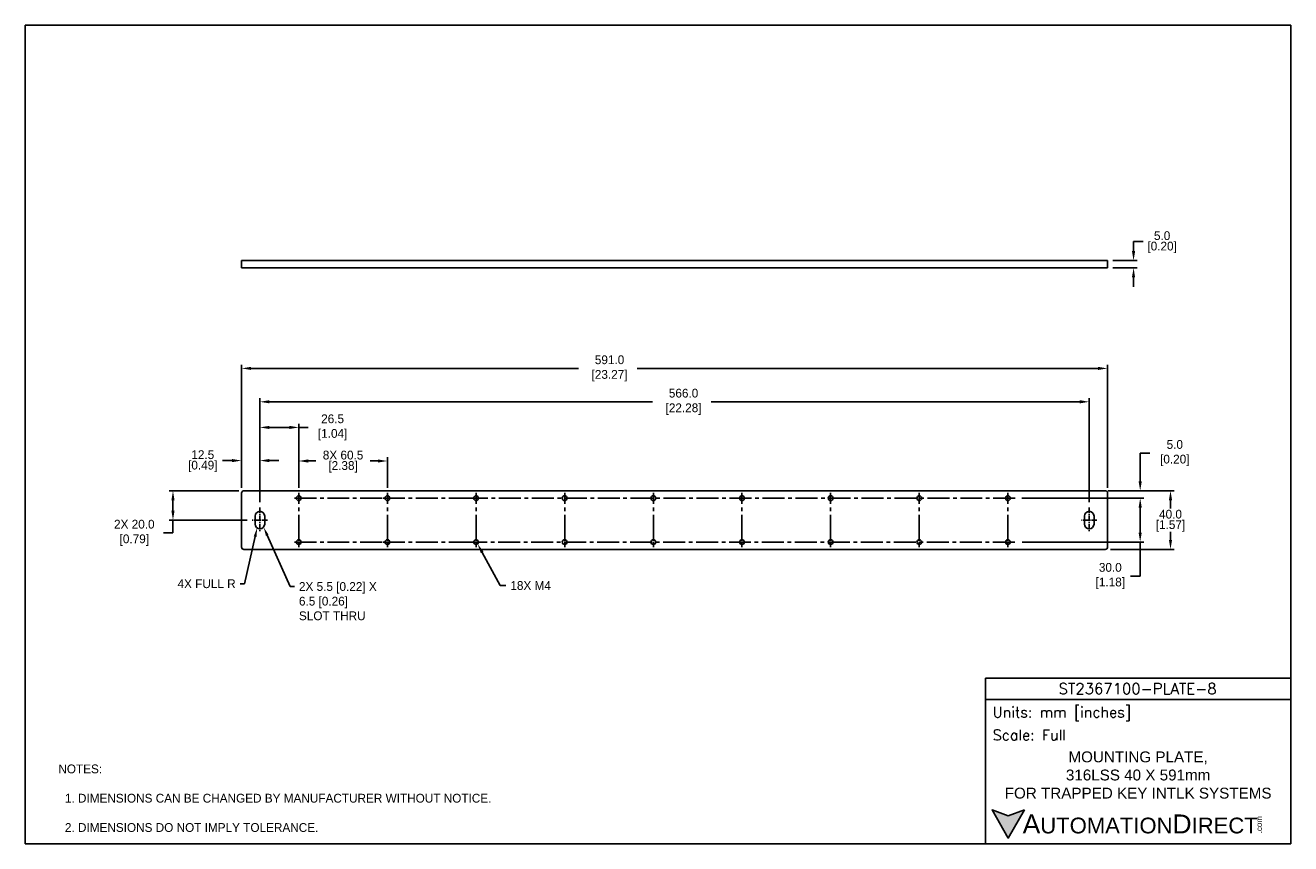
# Model space of a CAD drawing. Header units: inches. Extents: x 0 to 864, y 0 to 559.
import ezdxf
from ezdxf import colors
from ezdxf.entities.mleader import LeaderData, LeaderLine
from ezdxf.math import Vec2, Vec3

# ---------------------------------------------------------------- set-up
doc = ezdxf.new("R2010")
doc.units = ezdxf.units.IN
doc.header["$LTSCALE"] = 10
doc.header["$MEASUREMENT"] = 0
doc.linetypes.add('CENTER2', pattern=[1.125, 0.75, -0.125, 0.125, -0.125])
for name, color, linetype in [('CENTERLINE', 40, 'CENTER2'), ('DIMENSIONS', 140, 'Continuous'), ('TEXT', 140, 'Continuous')]:
    doc.layers.add(name, color=color, linetype=linetype)
doc.styles.add('ROMANS', font='romans.shx')
doc.styles.add('型式1', font='txt')
doc.dimstyles.get("Standard").update_dxf_attribs({"dimtxt": 6, "dimasz": 6.5, "dimexe": 2.5, "dimexo": 3.5, "dimgap": 1, "dimtad": 0, "dimtih": 1, "dimtoh": 1, "dimdec": 1, "dimzin": 0, "dimdsep": 46, "dimtxsty": 'Standard', "dimcen": 0, "dimadec": 0, "dimazin": 0, "dimtfac": 1, "dimtdec": 1, "dimtofl": 0, "dimtmove": 0, "dimatfit": 3, "dimfxl": 1, "dimtolj": 1, "dimtzin": 0, "dimarcsym": 0})

# ---------------------------------------------------------------- blocks, each defined once
blk = doc.blocks.new('*D20')
at = {"layer": 'DEFPOINTS', "color": 0, "transparency": 16777216}
for p in [(149.21, 240.96), (100.78, 220.96), (154.92, 220.96)]:
    blk.add_point(p, dxfattribs=at)
at = {"layer": 'DIMENSIONS', "color": 0, "lineweight": -2, "transparency": 16777216}
for p, q in [((145.71, 240.96), (98.28, 240.96)), ((100.78, 234.46), (100.78, 227.46)), ((151.42, 220.96), (98.28, 220.96)), ((100.78, 220.96), (100.78, 212.26)), ((100.78, 212.26), (94.28, 212.26))]:
    blk.add_line(p, q, dxfattribs=at)
at = {"layer": 'DIMENSIONS', "color": 0, "transparency": 16777216}
for points in [[(99.7, 234.46), (101.86, 234.46), (100.78, 240.96)], [(99.7, 227.46), (101.86, 227.46), (100.78, 220.96)]]:
    blk.add_solid(points, dxfattribs=at)
at = {"layer": 'DIMENSIONS', "color": 0, "transparency": 16777216, "insert": (73.28, 212.26), "char_height": 6, "attachment_point": 5}
blk.add_mtext('\\A1; 2X 20.0\\P [0.79]', dxfattribs=at)
blk = doc.blocks.new('*D21')
at = {"layer": 'DEFPOINTS', "color": 0, "transparency": 16777216}
for p in [(147.62, 261.59), (147.62, 239.38), (160.12, 229.62)]:
    blk.add_point(p, dxfattribs=at)
at = {"layer": 'DIMENSIONS', "color": 0, "lineweight": -2, "transparency": 16777216}
for p, q in [((141.12, 261.59), (134.62, 261.59)), ((147.62, 242.88), (147.62, 264.09)), ((160.12, 233.12), (160.12, 264.09)), ((166.62, 261.59), (173.12, 261.59))]:
    blk.add_line(p, q, dxfattribs=at)
at = {"layer": 'DIMENSIONS', "color": 0, "transparency": 16777216}
for points in [[(141.12, 262.67), (141.12, 260.5), (147.62, 261.59)], [(166.62, 262.67), (166.62, 260.5), (160.12, 261.59)]]:
    blk.add_solid(points, dxfattribs=at)
at = {"layer": 'DIMENSIONS', "color": 0, "transparency": 16777216, "char_height": 6, "attachment_point": 5}
for s, insert in [('\\A1;12.5', (121.12, 265.59)), ('\\A1;[0.49]', (121.12, 257.59))]:
    blk.add_mtext(s, dxfattribs=dict(at, insert=insert))
blk = doc.blocks.new('*D22')
at = {"layer": 'DEFPOINTS', "color": 0, "transparency": 16777216}
for p in [(247.12, 261.31), (186.62, 239.52), (247.12, 239.52)]:
    blk.add_point(p, dxfattribs=at)
at = {"layer": 'DIMENSIONS', "color": 0, "lineweight": -2, "transparency": 16777216}
for p, q in [((186.62, 243.02), (186.62, 263.81)), ((193.12, 261.31), (198.37, 261.31)), ((240.62, 261.31), (235.37, 261.31)), ((247.12, 243.02), (247.12, 263.81))]:
    blk.add_line(p, q, dxfattribs=at)
at = {"layer": 'DIMENSIONS', "color": 0, "transparency": 16777216}
for points in [[(193.12, 262.39), (193.12, 260.23), (186.62, 261.31)], [(240.62, 262.39), (240.62, 260.23), (247.12, 261.31)]]:
    blk.add_solid(points, dxfattribs=at)
at = {"layer": 'DIMENSIONS', "color": 0, "transparency": 16777216, "char_height": 6, "attachment_point": 5}
for s, insert in [('\\A1;8X 60.5', (216.87, 265.31)), ('\\A1;[2.38]', (216.87, 257.31))]:
    blk.add_mtext(s, dxfattribs=dict(at, insert=insert))
blk = doc.blocks.new('*D23')
at = {"layer": 'DEFPOINTS', "color": 0, "transparency": 16777216}
for p in [(186.62, 284.23), (186.62, 239.52), (160.12, 229.62)]:
    blk.add_point(p, dxfattribs=at)
at = {"layer": 'DIMENSIONS', "color": 0, "lineweight": -2, "transparency": 16777216}
for p, q in [((160.12, 233.12), (160.12, 286.73)), ((186.62, 243.02), (186.62, 286.73)), ((166.62, 284.23), (180.12, 284.23)), ((186.62, 284.23), (193.12, 284.23))]:
    blk.add_line(p, q, dxfattribs=at)
at = {"layer": 'DIMENSIONS', "color": 0, "transparency": 16777216}
for points in [[(166.62, 285.31), (166.62, 283.14), (160.12, 284.23)], [(180.12, 285.31), (180.12, 283.14), (186.62, 284.23)]]:
    blk.add_solid(points, dxfattribs=at)
at = {"layer": 'DIMENSIONS', "color": 0, "transparency": 16777216, "insert": (208.62, 284.23), "char_height": 6, "attachment_point": 5}
blk.add_mtext('\\A1; 26.5\\P [1.04]', dxfattribs=at)
blk = doc.blocks.new('*D24')
at = {"layer": 'DEFPOINTS', "color": 0, "transparency": 16777216}
for p in [(738.62, 324.53), (147.62, 239.38), (738.62, 239.38)]:
    blk.add_point(p, dxfattribs=at)
at = {"layer": 'DIMENSIONS', "color": 0, "lineweight": -2, "transparency": 16777216}
for p, q in [((147.62, 242.88), (147.62, 327.03)), ((154.12, 324.53), (377.62, 324.53)), ((732.12, 324.53), (417.62, 324.53)), ((738.62, 242.88), (738.62, 327.03))]:
    blk.add_line(p, q, dxfattribs=at)
at = {"layer": 'DIMENSIONS', "color": 0, "transparency": 16777216}
for points in [[(154.12, 325.61), (154.12, 323.45), (147.62, 324.53)], [(732.12, 325.61), (732.12, 323.45), (738.62, 324.53)]]:
    blk.add_solid(points, dxfattribs=at)
at = {"layer": 'DIMENSIONS', "color": 0, "transparency": 16777216, "insert": (397.62, 324.53), "char_height": 6, "attachment_point": 5}
blk.add_mtext('\\A1; 591.0\\P [23.27]', dxfattribs=at)
blk = doc.blocks.new('*D25')
at = {"layer": 'DEFPOINTS', "color": 0, "transparency": 16777216}
for p in [(726.12, 301.73), (160.12, 229.62), (726.12, 229.62)]:
    blk.add_point(p, dxfattribs=at)
at = {"layer": 'DIMENSIONS', "color": 0, "lineweight": -2, "transparency": 16777216}
for p, q in [((160.12, 233.12), (160.12, 304.23)), ((726.12, 233.12), (726.12, 304.23)), ((166.62, 301.73), (428.13, 301.73)), ((719.62, 301.73), (468.13, 301.73))]:
    blk.add_line(p, q, dxfattribs=at)
at = {"layer": 'DIMENSIONS', "color": 0, "transparency": 16777216}
for points in [[(166.62, 302.82), (166.62, 300.65), (160.12, 301.73)], [(719.62, 302.82), (719.62, 300.65), (726.12, 301.73)]]:
    blk.add_solid(points, dxfattribs=at)
at = {"layer": 'DIMENSIONS', "color": 0, "transparency": 16777216, "insert": (448.13, 301.73), "char_height": 6, "attachment_point": 5}
blk.add_mtext('\\A1; 566.0\\P [22.28]', dxfattribs=at)
blk = doc.blocks.new('*D26')
at = {"layer": 'DEFPOINTS', "color": 0, "transparency": 16777216}
for p in [(738.62, 398.15), (756.36, 398.15), (738.62, 393.19)]:
    blk.add_point(p, dxfattribs=at)
at = {"layer": 'DIMENSIONS', "color": 0, "lineweight": -2, "transparency": 16777216}
for p, q in [((756.36, 404.65), (756.36, 411.15)), ((756.36, 411.15), (762.86, 411.15)), ((742.12, 398.15), (758.86, 398.15)), ((742.12, 393.19), (758.86, 393.19)), ((756.36, 386.69), (756.36, 380.19))]:
    blk.add_line(p, q, dxfattribs=at)
at = {"layer": 'DIMENSIONS', "color": 0, "transparency": 16777216}
for points in [[(755.27, 404.65), (757.44, 404.65), (756.36, 398.15)], [(755.27, 386.69), (757.44, 386.69), (756.36, 393.19)]]:
    blk.add_solid(points, dxfattribs=at)
at = {"layer": 'DIMENSIONS', "color": 0, "transparency": 16777216, "char_height": 6, "attachment_point": 5}
for s, insert in [('\\A1;5.0', (775.86, 415.15)), ('\\A1;[0.20]', (775.86, 407.15))]:
    blk.add_mtext(s, dxfattribs=dict(at, insert=insert))
blk = doc.blocks.new('*D27')
at = {"layer": 'DEFPOINTS', "color": 0, "transparency": 16777216}
for p in [(735.41, 240.96), (737.04, 200.96), (781.57, 200.96)]:
    blk.add_point(p, dxfattribs=at)
at = {"layer": 'DIMENSIONS', "color": 0, "lineweight": -2, "transparency": 16777216}
for p, q in [((738.91, 240.96), (784.07, 240.96)), ((781.57, 234.46), (781.57, 228.96)), ((781.57, 207.46), (781.57, 212.96)), ((740.54, 200.96), (784.07, 200.96))]:
    blk.add_line(p, q, dxfattribs=at)
at = {"layer": 'DIMENSIONS', "color": 0, "transparency": 16777216}
for points in [[(780.48, 234.46), (782.65, 234.46), (781.57, 240.96)], [(780.48, 207.46), (782.65, 207.46), (781.57, 200.96)]]:
    blk.add_solid(points, dxfattribs=at)
at = {"layer": 'DIMENSIONS', "color": 0, "transparency": 16777216, "char_height": 6, "attachment_point": 5}
for s, insert in [('\\A1;40.0', (781.57, 224.96)), ('\\A1;[1.57]', (781.57, 216.96))]:
    blk.add_mtext(s, dxfattribs=dict(at, insert=insert))
blk = doc.blocks.new('*D28')
at = {"layer": 'DEFPOINTS', "color": 0, "transparency": 16777216}
for p in [(676.66, 235.96), (737.04, 240.96), (760.88, 240.96)]:
    blk.add_point(p, dxfattribs=at)
at = {"layer": 'DIMENSIONS', "color": 0, "lineweight": -2, "transparency": 16777216}
for p, q in [((760.88, 247.46), (760.88, 266.69)), ((760.88, 266.69), (767.38, 266.69)), ((680.16, 235.96), (763.38, 235.96)), ((740.54, 240.96), (763.38, 240.96)), ((760.88, 229.46), (760.88, 222.96))]:
    blk.add_line(p, q, dxfattribs=at)
at = {"layer": 'DIMENSIONS', "color": 0, "transparency": 16777216}
for points in [[(759.8, 247.46), (761.96, 247.46), (760.88, 240.96)], [(759.8, 229.46), (761.96, 229.46), (760.88, 235.96)]]:
    blk.add_solid(points, dxfattribs=at)
at = {"layer": 'DIMENSIONS', "color": 0, "transparency": 16777216, "insert": (783.38, 266.69), "char_height": 6, "attachment_point": 5}
blk.add_mtext('\\A1; 5.0\\P [0.20]', dxfattribs=at)
blk = doc.blocks.new('*D29')
at = {"layer": 'DEFPOINTS', "color": 0, "transparency": 16777216}
for p in [(676.66, 235.96), (676.74, 205.96), (760.88, 205.96)]:
    blk.add_point(p, dxfattribs=at)
at = {"layer": 'DIMENSIONS', "color": 0, "lineweight": -2, "transparency": 16777216}
for p, q in [((680.16, 235.96), (763.38, 235.96)), ((760.88, 229.46), (760.88, 212.46)), ((680.24, 205.96), (763.38, 205.96)), ((760.88, 205.96), (760.88, 182.78)), ((760.88, 182.78), (754.38, 182.78))]:
    blk.add_line(p, q, dxfattribs=at)
at = {"layer": 'DIMENSIONS', "color": 0, "transparency": 16777216}
for points in [[(759.8, 229.46), (761.96, 229.46), (760.88, 235.96)], [(759.8, 212.46), (761.96, 212.46), (760.88, 205.96)]]:
    blk.add_solid(points, dxfattribs=at)
at = {"layer": 'DIMENSIONS', "color": 0, "transparency": 16777216, "insert": (739.38, 182.78), "char_height": 6, "attachment_point": 5}
blk.add_mtext('\\A1; 30.0\\P [1.18]', dxfattribs=at)

msp = doc.modelspace()

# ---------------------------------------------------------------- hatches: boundary and pattern name
at = {"layer": 'TEXT'}
msp.add_hatch(color=256, dxfattribs=at).paths.add_polyline_path([(681.96, 23.02), (670.87, 18.98), (659.78, 23.02), (670.87, 3.82)])

# ---------------------------------------------------------------- linework, layer by layer
for p, q in [((147.62, 393.19), (147.62, 398.15)), ((149.21, 398.15), (147.62, 398.15)), ((737.04, 398.15), (149.21, 398.15)), ((738.62, 398.15), (737.04, 398.15)), ((738.62, 393.19), (738.62, 398.15)), ((149.21, 393.19), (147.62, 393.19)), ((737.04, 393.19), (149.21, 393.19)), ((738.62, 393.19), (737.04, 393.19)), ((147.62, 239.38), (147.62, 202.55)), ((737.04, 240.96), (149.21, 240.96)), ((738.62, 202.55), (738.62, 239.38)), ((156.87, 223.71), (156.87, 218.21)), ((163.37, 218.21), (163.37, 223.71)), ((722.87, 223.71), (722.87, 218.21)), ((729.37, 218.21), (729.37, 223.71)), ((149.21, 200.96), (737.04, 200.96))]:
    msp.add_line(p, q)
for centre in [(186.62, 235.96), (247.12, 235.96), (307.62, 235.96), (368.12, 235.96), (428.62, 235.96), (489.12, 235.96), (549.62, 235.96), (610.12, 235.96), (670.62, 235.96), (186.62, 205.96), (247.12, 205.96), (307.62, 205.96), (368.12, 205.96), (428.62, 205.96), (489.12, 205.96), (549.62, 205.96), (610.12, 205.96), (670.62, 205.96)]:
    msp.add_circle(centre, 1.65)
for centre, radius, start, end in [((149.21, 239.38), 1.59, 90, 180), ((737.04, 239.38), 1.59, 0, 90), ((160.12, 223.71), 3.25, 0, 180), ((726.12, 223.71), 3.25, 0, 180), ((160.12, 218.21), 3.25, 180, 0), ((726.12, 218.21), 3.25, 180, 0), ((149.21, 202.55), 1.59, 180, 270), ((737.04, 202.55), 1.59, 270, 0)]:
    msp.add_arc(centre, radius, start, end)
at = {"layer": 'CENTERLINE', "ltscale": 2}
for p, q in [((243.63, 235.96), (183.13, 235.96)), ((186.62, 209.52), (186.62, 239.52)), ((304.13, 235.96), (243.63, 235.96)), ((247.12, 209.52), (247.12, 239.52)), ((675.64, 235.96), (303.69, 235.96)), ((307.62, 209.52), (307.62, 239.52)), ((368.12, 209.52), (368.12, 239.52)), ((428.62, 209.52), (428.62, 239.52)), ((489.12, 209.52), (489.12, 239.52)), ((549.62, 209.52), (549.62, 239.52)), ((610.12, 209.52), (610.12, 239.52)), ((670.62, 209.52), (670.62, 239.52)), ((243.63, 205.96), (183.13, 205.96)), ((304.13, 205.96), (243.63, 205.96)), ((675.26, 205.96), (303.9, 205.96))]:
    msp.add_line(p, q, dxfattribs=at)
at = {"layer": 'CENTERLINE', "ltscale": 0.5}
for p, q in [((160.12, 229.62), (160.12, 212.79)), ((726.12, 229.62), (726.12, 212.79)), ((165.33, 220.96), (154.92, 220.96)), ((731.32, 220.96), (720.92, 220.96)), ((186.62, 202.4), (186.62, 209.52)), ((247.12, 202.4), (247.12, 209.52)), ((307.62, 202.4), (307.62, 209.52)), ((368.12, 202.4), (368.12, 209.52)), ((428.62, 202.4), (428.62, 209.52)), ((489.12, 202.4), (489.12, 209.52)), ((549.62, 202.4), (549.62, 209.52)), ((610.12, 202.4), (610.12, 209.52)), ((670.62, 202.4), (670.62, 209.52))]:
    msp.add_line(p, q, dxfattribs=at)
at = {"layer": 'DEFPOINTS'}
msp.add_lwpolyline([(0, 0), (863.6, 0), (863.6, 558.8), (0, 558.8)], close=True, dxfattribs=at)
at = {"layer": 'TEXT'}
msp.add_line((655.33, 98.56), (863.6, 98.56), dxfattribs=at)
for points in [[(655.33, 0), (655.33, 112.92), (863.6, 112.92), (863.6, 0)], [(681.96, 23.02), (670.87, 3.82), (659.78, 23.02), (670.87, 18.98)]]:
    msp.add_lwpolyline(points, close=True, dxfattribs=at)

# ---------------------------------------------------------------- texts
at = {"layer": 'DIMENSIONS', "char_height": 3.5}
for insert, attachment_point in [((98.61, 112.42), 6), ((130.2, 112.22), 4)]:
    msp.add_mtext('\\A1;', dxfattribs=dict(at, insert=insert, attachment_point=attachment_point))
at = {"layer": 'TEXT'}
for s, insert, char_height, width, attachment_point, style in [('ST2367100-PLATE-8', (759.14, 105.84), 7.4245, 139.7542, 5, 'ROMANS'), (' Units: mm [inches]', (655.33, 88.58), 7.1781, 208.2697, 4, 'ROMANS'), (' Scale: Full', (655.33, 74.22), 7.1781, 208.2697, 4, 'ROMANS'), ('{\\fArial|b0|i0|c0|p34;     \\H1.2x;A\\H0.8333x;UTOMATION\\H1.2x;D\\H0.8333x;IRECT}', (659.78, 13.42), 10.7671, 182.3913, 4, '型式1')]:
    msp.add_mtext(s, dxfattribs=dict(at, insert=insert, char_height=char_height, width=width, attachment_point=attachment_point, style=style))
at = {"layer": 'TEXT', "insert": (759.47, 46.86), "char_height": 7.4245, "width": 213.9295, "attachment_point": 5}
msp.add_mtext('{\\fArial|b0|i0|c0|p34;MOUNTING PLATE,\\P316LSS 40 X 591mm \\PFOR TRAPPED KEY INTLK SYSTEMS}', dxfattribs=at)
at = {"layer": 'TEXT', "insert": (22.56, 54.07), "char_height": 6, "attachment_point": 1}
msp.add_mtext_dynamic_manual_height_columns('NOTES:\\P\\P  1. DIMENSIONS CAN BE CHANGED BY MANUFACTURER WITHOUT NOTICE.\\P\\P  2. DIMENSIONS DO NOT IMPLY TOLERANCE.', width=542.8457, gutter_width=1, heights=[0], dxfattribs=at)
at = {"layer": 'TEXT', "insert": (840.11, 7.11), "char_height": 3.8762, "width": 11.4864, "attachment_point": 1, "rotation": 90, "style": '型式1'}
msp.add_mtext('{\\fArial|b0|i0|c0|p34;.com}', dxfattribs=at)

# ---------------------------------------------------------------- dimensions: what is measured, and where the dimension line sits
at = {"layer": 'DIMENSIONS'}
for base, p1, p2, picture, middle in [((756.36, 398.15), (738.62, 393.19), (738.62, 398.15), '*D26', (775.86, 411.15)), ((781.57, 200.96), (735.41, 240.96), (737.04, 200.96), '*D27', (781.57, 220.96))]:
    dim = msp.add_linear_dim(base=base, p1=p1, p2=p2, angle=90, dimstyle='Standard', override={"dimpost": '\\X'}, dxfattribs=at)
    dim.commit()
    dim.dimension.update_dxf_attribs({"geometry": picture, "text_midpoint": middle})
for base, p1, p2, picture, middle in [((738.62, 324.53), (147.62, 239.38), (738.62, 239.38), '*D24', (397.62, 324.53)), ((726.12, 301.73), (160.12, 229.62), (726.12, 229.62), '*D25', (448.13, 301.73)), ((186.62, 284.23), (160.12, 229.62), (186.62, 239.52), '*D23', (208.62, 284.23))]:
    dim = msp.add_linear_dim(base=base, p1=p1, p2=p2, text=' <>', dimstyle='Standard', override={"dimpost": '\\X'}, dxfattribs=at)
    dim.commit()
    dim.dimension.update_dxf_attribs({"geometry": picture, "text_midpoint": middle, "dimtype": 160})
for base, p1, p2, text, picture, middle in [((760.88, 240.96), (676.66, 235.96), (737.04, 240.96), ' <>', '*D28', (783.38, 266.69)), ((100.78, 220.96), (149.21, 240.96), (154.92, 220.96), ' 2X <>', '*D20', (73.28, 212.26)), ((760.88, 205.96), (676.66, 235.96), (676.74, 205.96), ' <>', '*D29', (739.38, 182.78))]:
    dim = msp.add_linear_dim(base=base, p1=p1, p2=p2, angle=90, text=text, dimstyle='Standard', override={"dimpost": '\\X'}, dxfattribs=at)
    dim.commit()
    dim.dimension.update_dxf_attribs({"geometry": picture, "text_midpoint": middle, "dimtype": 160})
dim = msp.add_linear_dim(base=(147.62, 261.59), p1=(160.12, 229.62), p2=(147.62, 239.38), dimstyle='Standard', override={"dimpost": '\\X'}, dxfattribs=at)
dim.commit()
dim.dimension.update_dxf_attribs({"geometry": '*D21', "text_midpoint": (121.12, 261.59)})
dim = msp.add_linear_dim(base=(247.12, 261.31), p1=(186.62, 239.52), p2=(247.12, 239.52), text='8X <>', dimstyle='Standard', override={"dimpost": '\\X'}, dxfattribs=at)
dim.commit()
dim.dimension.update_dxf_attribs({"geometry": '*D22', "text_midpoint": (216.87, 261.31)})

# ---------------------------------------------------------------- leaders
ml = msp.add_multileader_mtext('Standard', dxfattribs=at)
ml.set_content('2X 5.5 [0.22] X\\P6.5 [0.26]\\PSLOT THRU', color=256)
ml.set_leader_properties()
ml.build(insert=Vec2(0, 0))
ml.multileader.update_dxf_attribs({"dogleg_length": 3, "arrow_head_size": 6})
ctx = ml.context
ctx.base_point, ctx.char_height, ctx.arrow_head_size, ctx.landing_gap_size, ctx.plane_origin = Vec3(183.76, 175.62), 6, 6, 3, Vec3(162.66, 216.1)
notes = []
notes.append((ctx, [(0, (1, 1, 0), (180.76, 175.62), (1, 0), 3, [(0, [(162.66, 216.1)], 0, [])])]))
ctx.mtext.insert, ctx.mtext.flow_direction = Vec3(186.76, 178.62), 5
ml = msp.add_multileader_mtext('Standard', dxfattribs=at)
ml.set_content('4X FULL R', color=256)
ml.set_leader_properties()
ml.build(insert=Vec2(0, 0))
ml.multileader.update_dxf_attribs({"dogleg_length": 3, "arrow_head_size": 6})
ctx = ml.context
ctx.base_point, ctx.char_height, ctx.arrow_head_size, ctx.landing_gap_size, ctx.plane_origin = Vec3(88.58, 177.52), 6, 6, 3, Vec3(158.19, 215.57)
ctx.text_align_type = 2
notes.append((ctx, [(0, (1, 1, 0), (149.58, 177.52), (-1, 0), 3, [(0, [(158.19, 215.57)], 0, [])])]))
ctx.mtext.insert, ctx.mtext.alignment, ctx.mtext.flow_direction = Vec3(143.58, 180.52), 3, 5
ml = msp.add_multileader_mtext('Standard', dxfattribs=at)
ml.set_content('18X M4', color=256)
ml.set_leader_properties()
ml.build(insert=Vec2(0, 0))
ml.multileader.update_dxf_attribs({"text_left_attachment_type": 2, "text_right_attachment_type": 2, "dogleg_length": 4, "arrow_head_size": 6.5})
ctx = ml.context
ctx.base_point, ctx.char_height, ctx.arrow_head_size, ctx.landing_gap_size, ctx.plane_origin = Vec3(328.05, 176.28), 6, 6.5, 3, Vec3(308.69, 204.64)
ctx.left_attachment, ctx.right_attachment = 2, 2
notes.append((ctx, [(0, (1, 1, 0), (324.05, 176.28), (1, 0), 4, [(0, [(308.69, 204.64)], 0, [])])]))
ctx.mtext.insert, ctx.mtext.flow_direction = Vec3(331.05, 179.28), 5
for ctx, leaders in notes:
    for number, flags, end, landing, length, lines in leaders:
        leader = LeaderData()
        leader.index, (leader.has_last_leader_line, leader.has_dogleg_vector, leader.attachment_direction) = number, flags
        leader.last_leader_point, leader.dogleg_vector, leader.dogleg_length = Vec3(end), Vec3(landing), length
        for number, points, colour, breaks in lines:
            line = LeaderLine()
            line.index, line.vertices, line.color, line.breaks = number, Vec3.list(points), colors.encode_raw_color(colour), breaks
            leader.lines.append(line)
        ctx.leaders.append(leader)

doc.saveas('drawing.dxf')
